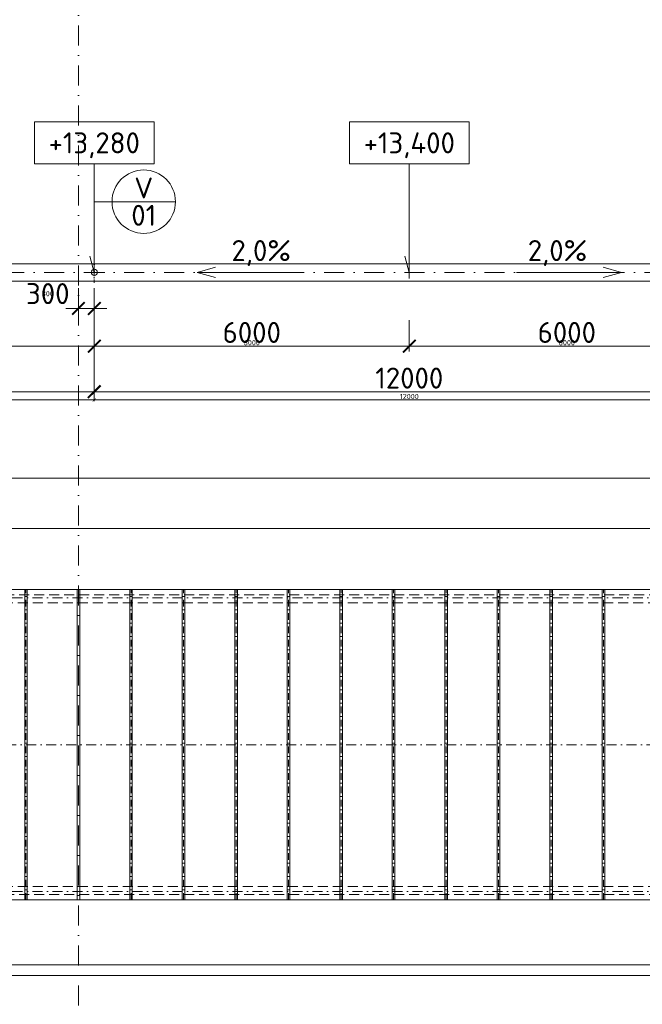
# Model space of a CAD drawing. Header units: millimetres. Extents: x -1695604 to 5289369, y -1488057 to 2187451.
# Tile 162 of 256: x 89430 to 101287, y 181353 to 200115. Entities that reach past the tile are written whole.
import ezdxf
from ezdxf.enums import TextEntityAlignment as Align

# ---------------------------------------------------------------- set-up
doc = ezdxf.new("R2010")
doc.units = ezdxf.units.MM
for name, pattern in [('CENTERX2', [101.6, 63.5, -12.7, 12.7, -12.7]), ('DASHDOT', [25.4, 12.7, -6.35, 0, -6.35]), ('ČÁRKOVANÁ', [19.05, 12.7, -6.35])]:
    doc.linetypes.add(name, pattern=pattern)
doc.layers.get('Defpoints').update_dxf_attribs({"color": 8})
for name, color, linetype, lineweight in [('A99_N_kce-pohl', 1, 'Continuous', 9), ('A99_N_koty-200', 5, 'Continuous', 5), ('A99_N_koty-200 @ 200', 5, 'Continuous', 5), ('A99_N_koty-200 @ 50 (2)', 5, 'Continuous', 5), ('A99_N_koty-vysk', 160, 'Continuous', 5), ('A99_N_znaceni 200', 5, 'Continuous', 5), ('A99_S_osy', 1, 'CENTERX2', 5)]:
    doc.layers.add(name, color=color, linetype=linetype, lineweight=lineweight)
doc.styles.add('A99_kota', font='isocpeur.ttf', dxfattribs={"height": 2})
doc.styles.add('A99_popis', font='isocpeur.ttf')
doc.styles.add('ad_popis 100', font='isocpeur.ttf', dxfattribs={"height": 200})
doc.dimstyles.new('A99_kota_200 new', dxfattribs={"dimscale": 200, "dimtxt": 2, "dimasz": 1.2, "dimexe": 0.5, "dimexo": 1.5, "dimgap": 0.3, "dimtad": 1, "dimdec": 0, "dimzin": 3, "dimdsep": 46, "dimtxsty": 'A99_kota', "dimblk": 'ARCHTICK', "dimcen": 2.5, "dimazin": 2, "dimtfac": 0.75, "dimtdec": 0, "dimtmove": 2, "dimatfit": 0, "dimfxl": 0, "dimtolj": 1, "dimtzin": 0, "dimlwd": 5, "dimlwe": 5, "dimarcsym": 0})

# ---------------------------------------------------------------- blocks, each defined once
blk = doc.blocks.new('_ArchTick')
at = {"color": 0, "linetype": 'ByBlock', "const_width": 0.15}
blk.add_lwpolyline([(-0.5, -0.5), (0.5, 0.5)], dxfattribs=at)
blk = doc.blocks.new('*D4322')
at = {"layer": 'A99_N_koty-200', "color": 0, "linetype": 'Continuous', "lineweight": 5, "transparency": 16777216}
for p, q in [((11930, 190580), (11930, 191480)), ((11930, 191380), (144620, 191380)), ((144620, 190580), (144620, 191480))]:
    blk.add_line(p, q, dxfattribs=at)
at = {"layer": 'Defpoints', "color": 0, "linetype": 'Continuous', "lineweight": 18, "transparency": 16777216}
for p in [(144620, 191380), (11930, 189255), (144620, 189255)]:
    blk.add_point(p, dxfattribs=at)
at = {"layer": 'A99_N_koty-200', "color": 0, "linetype": 'Continuous', "lineweight": 5, "transparency": 16777216, "xscale": 240, "yscale": 240, "zscale": 240, "rotation": 180}
blk.add_blockref('_ArchTick', (11930, 191380), dxfattribs=at)
at = {"layer": 'A99_N_koty-200', "color": 0, "linetype": 'Continuous', "lineweight": 5, "transparency": 16777216, "xscale": 240, "yscale": 240, "zscale": 240}
blk.add_blockref('_ArchTick', (144620, 191380), dxfattribs=at)
at = {"layer": 'A99_N_koty-200', "color": 0, "linetype": 'Continuous', "transparency": 16777216, "insert": (77075, 191680), "char_height": 400, "attachment_point": 5, "style": 'A99_kota'}
blk.add_mtext('\\A1;132690', dxfattribs=at)
blk = doc.blocks.new('*D4323')
at = {"layer": 'A99_N_koty-200', "color": 0, "linetype": 'Continuous', "lineweight": 5, "transparency": 16777216}
for p, q in [((11930, 191180), (11930, 191405)), ((11930, 191380), (144620, 191380)), ((144620, 191180), (144620, 191405))]:
    blk.add_line(p, q, dxfattribs=at)
at = {"layer": 'Defpoints', "color": 0, "linetype": 'Continuous', "lineweight": 18, "transparency": 16777216}
for p in [(144620, 191380), (11930, 189255), (144620, 189255)]:
    blk.add_point(p, dxfattribs=at)
at = {"layer": 'A99_N_koty-200', "color": 0, "linetype": 'Continuous', "lineweight": 5, "transparency": 16777216, "xscale": 60, "yscale": 60, "zscale": 60, "rotation": 180}
blk.add_blockref('_ArchTick', (11930, 191380), dxfattribs=at)
at = {"layer": 'A99_N_koty-200', "color": 0, "linetype": 'Continuous', "lineweight": 5, "transparency": 16777216, "xscale": 60, "yscale": 60, "zscale": 60}
blk.add_blockref('_ArchTick', (144620, 191380), dxfattribs=at)
at = {"layer": 'A99_N_koty-200', "color": 0, "linetype": 'Continuous', "transparency": 16777216, "insert": (78275, 191445), "char_height": 100, "attachment_point": 5, "style": 'A99_kota'}
blk.add_mtext('\\A1;132690', dxfattribs=at)
blk = doc.blocks.new('*D4493')
at = {"layer": 'A99_N_koty-200', "color": 0, "linetype": 'Continuous', "lineweight": 5, "transparency": 16777216}
for p, q in [((5860, 182105), (5860, 182205)), ((150690, 182105), (150690, 182205)), ((5860, 182105), (150690, 182105))]:
    blk.add_line(p, q, dxfattribs=at)
at = {"layer": 'Defpoints', "color": 0, "linetype": 'Continuous', "lineweight": 18, "transparency": 16777216}
for p in [(150690, 182105), (150690, 182095), (5860, 181900)]:
    blk.add_point(p, dxfattribs=at)
at = {"layer": 'A99_N_koty-200', "color": 0, "linetype": 'Continuous', "lineweight": 5, "transparency": 16777216, "xscale": 240, "yscale": 240, "zscale": 240, "rotation": 180}
blk.add_blockref('_ArchTick', (5860, 182105), dxfattribs=at)
at = {"layer": 'A99_N_koty-200', "color": 0, "linetype": 'Continuous', "lineweight": 5, "transparency": 16777216, "xscale": 240, "yscale": 240, "zscale": 240}
blk.add_blockref('_ArchTick', (150690, 182105), dxfattribs=at)
at = {"layer": 'A99_N_koty-200', "color": 0, "linetype": 'Continuous', "transparency": 16777216, "insert": (76950, 182405), "char_height": 400, "attachment_point": 5, "style": 'A99_kota'}
blk.add_mtext('\\A1;144830', dxfattribs=at)
blk = doc.blocks.new('*D4494')
at = {"layer": 'A99_N_koty-200', "color": 0, "linetype": 'Continuous', "lineweight": 5, "transparency": 16777216}
for p, q in [((150690, 182020), (150690, 181875)), ((5860, 181900), (5860, 181925)), ((5860, 181900), (150690, 181900))]:
    blk.add_line(p, q, dxfattribs=at)
at = {"layer": 'Defpoints', "color": 0, "linetype": 'Continuous', "lineweight": 18, "transparency": 16777216}
for p in [(150690, 182095), (5860, 181900), (150690, 181900)]:
    blk.add_point(p, dxfattribs=at)
at = {"layer": 'A99_N_koty-200', "color": 0, "linetype": 'Continuous', "lineweight": 5, "transparency": 16777216, "xscale": 60, "yscale": 60, "zscale": 60, "rotation": 180}
blk.add_blockref('_ArchTick', (5860, 181900), dxfattribs=at)
at = {"layer": 'A99_N_koty-200', "color": 0, "linetype": 'Continuous', "lineweight": 5, "transparency": 16777216, "xscale": 60, "yscale": 60, "zscale": 60}
blk.add_blockref('_ArchTick', (150690, 181900), dxfattribs=at)
at = {"layer": 'A99_N_koty-200', "color": 0, "linetype": 'Continuous', "transparency": 16777216, "insert": (78275, 181965), "char_height": 100, "attachment_point": 5, "style": 'A99_kota'}
blk.add_mtext('\\A1;144830', dxfattribs=at)
blk = doc.blocks.new('*D5151')
at = {"layer": 'A99_N_koty-200', "color": 0, "linetype": 'Continuous', "lineweight": 5, "transparency": 16777216}
for p, q in [((90550, 195000), (90550, 194512.5)), ((90850, 195000), (90850, 194512.5)), ((90550, 194612.5), (90310, 194612.5)), ((90550, 194612.5), (90850, 194612.5)), ((90850, 194612.5), (91090, 194612.5))]:
    blk.add_line(p, q, dxfattribs=at)
at = {"layer": 'Defpoints', "color": 0, "linetype": 'Continuous', "lineweight": 18, "transparency": 16777216}
for p in [(90550, 195300), (90850, 195300), (90850, 194612.5)]:
    blk.add_point(p, dxfattribs=at)
at = {"layer": 'A99_N_koty-200', "color": 0, "linetype": 'Continuous', "lineweight": 5, "transparency": 16777216, "xscale": 240, "yscale": 240, "zscale": 240}
blk.add_blockref('_ArchTick', (90550, 194612.5), dxfattribs=at)
at = {"layer": 'A99_N_koty-200', "color": 0, "linetype": 'Continuous', "lineweight": 5, "transparency": 16777216, "xscale": 240, "yscale": 240, "zscale": 240, "rotation": 180}
blk.add_blockref('_ArchTick', (90850, 194612.5), dxfattribs=at)
at = {"layer": 'A99_N_koty-200', "color": 0, "linetype": 'Continuous', "transparency": 16777216, "insert": (89965, 194895), "char_height": 400, "attachment_point": 5, "style": 'A99_kota'}
blk.add_mtext('\\A1;300', dxfattribs=at)
blk = doc.blocks.new('*D5152')
at = {"layer": 'A99_N_koty-200', "color": 0, "linetype": 'Continuous', "lineweight": 5, "transparency": 16777216}
for p, q in [((90550, 194812.5), (90550, 194587.5)), ((90850, 194812.5), (90850, 194587.5)), ((90550, 194612.5), (90490, 194612.5)), ((90550, 194612.5), (90850, 194612.5)), ((90850, 194612.5), (90910, 194612.5))]:
    blk.add_line(p, q, dxfattribs=at)
at = {"layer": 'Defpoints', "color": 0, "linetype": 'Continuous', "lineweight": 18, "transparency": 16777216}
for p in [(90550, 195300), (90850, 195300), (90850, 194612.5)]:
    blk.add_point(p, dxfattribs=at)
at = {"layer": 'A99_N_koty-200', "color": 0, "linetype": 'Continuous', "lineweight": 5, "transparency": 16777216, "xscale": 60, "yscale": 60, "zscale": 60}
blk.add_blockref('_ArchTick', (90550, 194612.5), dxfattribs=at)
at = {"layer": 'A99_N_koty-200', "color": 0, "linetype": 'Continuous', "lineweight": 5, "transparency": 16777216, "xscale": 60, "yscale": 60, "zscale": 60, "rotation": 180}
blk.add_blockref('_ArchTick', (90850, 194612.5), dxfattribs=at)
at = {"layer": 'A99_N_koty-200', "color": 0, "linetype": 'Continuous', "transparency": 16777216, "insert": (89965, 194895), "char_height": 100, "attachment_point": 5, "style": 'A99_kota'}
blk.add_mtext('\\A1;300', dxfattribs=at)
blk = doc.blocks.new('*D5157')
at = {"layer": 'A99_N_koty-200', "color": 0, "linetype": 'Continuous', "lineweight": 5, "transparency": 16777216}
for p, q in [((78850, 193825), (78850, 192925)), ((90850, 193825), (90850, 192925)), ((78850, 193025), (90850, 193025))]:
    blk.add_line(p, q, dxfattribs=at)
at = {"layer": 'Defpoints', "color": 0, "linetype": 'Continuous', "lineweight": 18, "transparency": 16777216}
for p in [(78850, 195300), (90850, 195300), (90850, 193025)]:
    blk.add_point(p, dxfattribs=at)
at = {"layer": 'A99_N_koty-200', "color": 0, "linetype": 'Continuous', "lineweight": 5, "transparency": 16777216, "xscale": 240, "yscale": 240, "zscale": 240, "rotation": 180}
blk.add_blockref('_ArchTick', (78850, 193025), dxfattribs=at)
at = {"layer": 'A99_N_koty-200', "color": 0, "linetype": 'Continuous', "lineweight": 5, "transparency": 16777216, "xscale": 240, "yscale": 240, "zscale": 240}
blk.add_blockref('_ArchTick', (90850, 193025), dxfattribs=at)
at = {"layer": 'A99_N_koty-200', "color": 0, "linetype": 'Continuous', "transparency": 16777216, "insert": (84850, 193285), "char_height": 400, "attachment_point": 5, "style": 'A99_kota'}
blk.add_mtext('\\A1;12000', dxfattribs=at)
blk = doc.blocks.new('*D5158')
at = {"layer": 'A99_N_koty-200', "color": 0, "linetype": 'Continuous', "lineweight": 5, "transparency": 16777216}
for p, q in [((78850, 193070), (78850, 192845)), ((90850, 193070), (90850, 192845)), ((78850, 192870), (90850, 192870))]:
    blk.add_line(p, q, dxfattribs=at)
at = {"layer": 'Defpoints', "color": 0, "linetype": 'Continuous', "lineweight": 18, "transparency": 16777216}
for p in [(78850, 195300), (90850, 195300), (90850, 192870)]:
    blk.add_point(p, dxfattribs=at)
at = {"layer": 'A99_N_koty-200', "color": 0, "linetype": 'Continuous', "lineweight": 5, "transparency": 16777216, "xscale": 60, "yscale": 60, "zscale": 60, "rotation": 180}
blk.add_blockref('_ArchTick', (78850, 192870), dxfattribs=at)
at = {"layer": 'A99_N_koty-200', "color": 0, "linetype": 'Continuous', "lineweight": 5, "transparency": 16777216, "xscale": 60, "yscale": 60, "zscale": 60}
blk.add_blockref('_ArchTick', (90850, 192870), dxfattribs=at)
at = {"layer": 'A99_N_koty-200', "color": 0, "linetype": 'Continuous', "transparency": 16777216, "insert": (84850, 192935), "char_height": 100, "attachment_point": 5, "style": 'A99_kota'}
blk.add_mtext('\\A1;12000', dxfattribs=at)
blk = doc.blocks.new('*D5208')
at = {"layer": 'A99_N_koty-200', "color": 0, "linetype": 'Continuous', "lineweight": 5, "transparency": 16777216}
for p, q in [((90850, 193825), (90850, 192925)), ((102850, 193825), (102850, 192925)), ((90850, 193025), (102850, 193025))]:
    blk.add_line(p, q, dxfattribs=at)
at = {"layer": 'Defpoints', "color": 0, "linetype": 'Continuous', "lineweight": 18, "transparency": 16777216}
for p in [(90850, 195300), (102850, 195300), (102850, 193025)]:
    blk.add_point(p, dxfattribs=at)
at = {"layer": 'A99_N_koty-200', "color": 0, "linetype": 'Continuous', "lineweight": 5, "transparency": 16777216, "xscale": 240, "yscale": 240, "zscale": 240, "rotation": 180}
blk.add_blockref('_ArchTick', (90850, 193025), dxfattribs=at)
at = {"layer": 'A99_N_koty-200', "color": 0, "linetype": 'Continuous', "lineweight": 5, "transparency": 16777216, "xscale": 240, "yscale": 240, "zscale": 240}
blk.add_blockref('_ArchTick', (102850, 193025), dxfattribs=at)
at = {"layer": 'A99_N_koty-200', "color": 0, "linetype": 'Continuous', "transparency": 16777216, "insert": (96850, 193285), "char_height": 400, "attachment_point": 5, "style": 'A99_kota'}
blk.add_mtext('\\A1;12000', dxfattribs=at)
blk = doc.blocks.new('*D5209')
at = {"layer": 'A99_N_koty-200', "color": 0, "linetype": 'Continuous', "lineweight": 5, "transparency": 16777216}
for p, q in [((90850, 193070), (90850, 192845)), ((102850, 193070), (102850, 192845)), ((90850, 192870), (102850, 192870))]:
    blk.add_line(p, q, dxfattribs=at)
at = {"layer": 'Defpoints', "color": 0, "linetype": 'Continuous', "lineweight": 18, "transparency": 16777216}
for p in [(90850, 195300), (102850, 195300), (102850, 192870)]:
    blk.add_point(p, dxfattribs=at)
at = {"layer": 'A99_N_koty-200', "color": 0, "linetype": 'Continuous', "lineweight": 5, "transparency": 16777216, "xscale": 60, "yscale": 60, "zscale": 60, "rotation": 180}
blk.add_blockref('_ArchTick', (90850, 192870), dxfattribs=at)
at = {"layer": 'A99_N_koty-200', "color": 0, "linetype": 'Continuous', "lineweight": 5, "transparency": 16777216, "xscale": 60, "yscale": 60, "zscale": 60}
blk.add_blockref('_ArchTick', (102850, 192870), dxfattribs=at)
at = {"layer": 'A99_N_koty-200', "color": 0, "linetype": 'Continuous', "transparency": 16777216, "insert": (96850, 192935), "char_height": 100, "attachment_point": 5, "style": 'A99_kota'}
blk.add_mtext('\\A1;12000', dxfattribs=at)
blk = doc.blocks.new('*D5211')
at = {"layer": 'A99_N_koty-200', "color": 0, "linetype": 'Continuous', "lineweight": 5, "transparency": 16777216}
for p, q in [((90850, 194390), (90850, 193795)), ((96850, 194390), (96850, 193795)), ((90850, 193895), (96850, 193895))]:
    blk.add_line(p, q, dxfattribs=at)
at = {"layer": 'Defpoints', "color": 0, "linetype": 'Continuous', "lineweight": 18, "transparency": 16777216}
for p in [(90850, 194690), (96850, 194690), (96850, 193895)]:
    blk.add_point(p, dxfattribs=at)
at = {"layer": 'A99_N_koty-200', "color": 0, "linetype": 'Continuous', "lineweight": 5, "transparency": 16777216, "xscale": 240, "yscale": 240, "zscale": 240, "rotation": 180}
blk.add_blockref('_ArchTick', (90850, 193895), dxfattribs=at)
at = {"layer": 'A99_N_koty-200', "color": 0, "linetype": 'Continuous', "lineweight": 5, "transparency": 16777216, "xscale": 240, "yscale": 240, "zscale": 240}
blk.add_blockref('_ArchTick', (96850, 193895), dxfattribs=at)
at = {"layer": 'A99_N_koty-200', "color": 0, "linetype": 'Continuous', "transparency": 16777216, "insert": (93850, 194155), "char_height": 400, "attachment_point": 5, "style": 'A99_kota'}
blk.add_mtext('\\A1;6000', dxfattribs=at)
blk = doc.blocks.new('*D5212')
at = {"layer": 'A99_N_koty-200', "color": 0, "linetype": 'Continuous', "lineweight": 5, "transparency": 16777216}
for p, q in [((90850, 194095), (90850, 193870)), ((96850, 194095), (96850, 193870)), ((90850, 193895), (96850, 193895))]:
    blk.add_line(p, q, dxfattribs=at)
at = {"layer": 'Defpoints', "color": 0, "linetype": 'Continuous', "lineweight": 18, "transparency": 16777216}
for p in [(90850, 194690), (96850, 194690), (96850, 193895)]:
    blk.add_point(p, dxfattribs=at)
at = {"layer": 'A99_N_koty-200', "color": 0, "linetype": 'Continuous', "lineweight": 5, "transparency": 16777216, "xscale": 60, "yscale": 60, "zscale": 60, "rotation": 180}
blk.add_blockref('_ArchTick', (90850, 193895), dxfattribs=at)
at = {"layer": 'A99_N_koty-200', "color": 0, "linetype": 'Continuous', "lineweight": 5, "transparency": 16777216, "xscale": 60, "yscale": 60, "zscale": 60}
blk.add_blockref('_ArchTick', (96850, 193895), dxfattribs=at)
at = {"layer": 'A99_N_koty-200', "color": 0, "linetype": 'Continuous', "transparency": 16777216, "insert": (93850, 193960), "char_height": 100, "attachment_point": 5, "style": 'A99_kota'}
blk.add_mtext('\\A1;6000', dxfattribs=at)
blk = doc.blocks.new('*D5214')
at = {"layer": 'A99_N_koty-200', "color": 0, "linetype": 'Continuous', "lineweight": 5, "transparency": 16777216}
for p, q in [((96850, 194390), (96850, 193795)), ((102850, 194390), (102850, 193795)), ((102850, 193895), (96850, 193895))]:
    blk.add_line(p, q, dxfattribs=at)
at = {"layer": 'Defpoints', "color": 0, "linetype": 'Continuous', "lineweight": 18, "transparency": 16777216}
for p in [(96850, 194690), (102850, 194690), (96850, 193895)]:
    blk.add_point(p, dxfattribs=at)
at = {"layer": 'A99_N_koty-200', "color": 0, "linetype": 'Continuous', "lineweight": 5, "transparency": 16777216, "xscale": 240, "yscale": 240, "zscale": 240, "rotation": 180}
blk.add_blockref('_ArchTick', (96850, 193895), dxfattribs=at)
at = {"layer": 'A99_N_koty-200', "color": 0, "linetype": 'Continuous', "lineweight": 5, "transparency": 16777216, "xscale": 240, "yscale": 240, "zscale": 240}
blk.add_blockref('_ArchTick', (102850, 193895), dxfattribs=at)
at = {"layer": 'A99_N_koty-200', "color": 0, "linetype": 'Continuous', "transparency": 16777216, "insert": (99850, 194155), "char_height": 400, "attachment_point": 5, "style": 'A99_kota'}
blk.add_mtext('\\A1;6000', dxfattribs=at)
blk = doc.blocks.new('*D5215')
at = {"layer": 'A99_N_koty-200', "color": 0, "linetype": 'Continuous', "lineweight": 5, "transparency": 16777216}
for p, q in [((96850, 194095), (96850, 193870)), ((102850, 194095), (102850, 193870)), ((102850, 193895), (96850, 193895))]:
    blk.add_line(p, q, dxfattribs=at)
at = {"layer": 'Defpoints', "color": 0, "linetype": 'Continuous', "lineweight": 18, "transparency": 16777216}
for p in [(96850, 194690), (102850, 194690), (96850, 193895)]:
    blk.add_point(p, dxfattribs=at)
at = {"layer": 'A99_N_koty-200', "color": 0, "linetype": 'Continuous', "lineweight": 5, "transparency": 16777216, "xscale": 60, "yscale": 60, "zscale": 60, "rotation": 180}
blk.add_blockref('_ArchTick', (96850, 193895), dxfattribs=at)
at = {"layer": 'A99_N_koty-200', "color": 0, "linetype": 'Continuous', "lineweight": 5, "transparency": 16777216, "xscale": 60, "yscale": 60, "zscale": 60}
blk.add_blockref('_ArchTick', (102850, 193895), dxfattribs=at)
at = {"layer": 'A99_N_koty-200', "color": 0, "linetype": 'Continuous', "transparency": 16777216, "insert": (99850, 193960), "char_height": 100, "attachment_point": 5, "style": 'A99_kota'}
blk.add_mtext('\\A1;6000', dxfattribs=at)
blk = doc.blocks.new('*U66')
at = {"color": 0, "linetype": 'ByBlock'}
for p, q in [((5.7, -4), (5.7, -14.35)), ((5.7, -14.35), (5.286, -12.805))]:
    blk.add_line(p, q, dxfattribs=at)
blk.add_lwpolyline([(0, -4), (11.4, -4), (11.4, 0), (0, 0)], close=True, dxfattribs=at)
at = {"color": 0, "linetype": 'ByBlock', "style": 'A99_kota'}
for tag, p in [('VYSKA', (5.7, -2.241)), ('VYSKA_POPIS1', (5.7, -6.041)), ('VYSKA_POPIS2', (5.9, -9.541)), ('VYSKA_POPIS3', (5.9, -13.041))]:
    blk.add_attdef(tag, text='', height=2, dxfattribs=at).set_placement(p, align=Align.MIDDLE)
blk = doc.blocks.new('*D5421')
at = {"layer": 'A99_N_koty-200', "color": 0, "linetype": 'Continuous', "lineweight": 5, "transparency": 16777216}
for p, q in [((84850, 194695), (84850, 193795)), ((90850, 194695), (90850, 193795)), ((90850, 193895), (84850, 193895))]:
    blk.add_line(p, q, dxfattribs=at)
at = {"layer": 'Defpoints', "color": 0, "linetype": 'Continuous', "lineweight": 18, "transparency": 16777216}
for p in [(84850, 195180), (90850, 195300), (84850, 193895)]:
    blk.add_point(p, dxfattribs=at)
at = {"layer": 'A99_N_koty-200', "color": 0, "linetype": 'Continuous', "lineweight": 5, "transparency": 16777216, "xscale": 240, "yscale": 240, "zscale": 240, "rotation": 180}
blk.add_blockref('_ArchTick', (84850, 193895), dxfattribs=at)
at = {"layer": 'A99_N_koty-200', "color": 0, "linetype": 'Continuous', "lineweight": 5, "transparency": 16777216, "xscale": 240, "yscale": 240, "zscale": 240}
blk.add_blockref('_ArchTick', (90850, 193895), dxfattribs=at)
at = {"layer": 'A99_N_koty-200', "color": 0, "linetype": 'Continuous', "transparency": 16777216, "insert": (87850, 194155), "char_height": 400, "attachment_point": 5, "style": 'A99_kota'}
blk.add_mtext('\\A1;6000', dxfattribs=at)
blk = doc.blocks.new('*D5422')
at = {"layer": 'A99_N_koty-200', "color": 0, "linetype": 'Continuous', "lineweight": 5, "transparency": 16777216}
for p, q in [((84850, 194095), (84850, 193870)), ((90850, 194095), (90850, 193870)), ((90850, 193895), (84850, 193895))]:
    blk.add_line(p, q, dxfattribs=at)
at = {"layer": 'Defpoints', "color": 0, "linetype": 'Continuous', "lineweight": 18, "transparency": 16777216}
for p in [(84850, 195180), (90850, 195300), (84850, 193895)]:
    blk.add_point(p, dxfattribs=at)
at = {"layer": 'A99_N_koty-200', "color": 0, "linetype": 'Continuous', "lineweight": 5, "transparency": 16777216, "xscale": 60, "yscale": 60, "zscale": 60, "rotation": 180}
blk.add_blockref('_ArchTick', (84850, 193895), dxfattribs=at)
at = {"layer": 'A99_N_koty-200', "color": 0, "linetype": 'Continuous', "lineweight": 5, "transparency": 16777216, "xscale": 60, "yscale": 60, "zscale": 60}
blk.add_blockref('_ArchTick', (90850, 193895), dxfattribs=at)
at = {"layer": 'A99_N_koty-200', "color": 0, "linetype": 'Continuous', "transparency": 16777216, "insert": (87850, 193960), "char_height": 100, "attachment_point": 5, "style": 'A99_kota'}
blk.add_mtext('\\A1;6000', dxfattribs=at)
blk = doc.blocks.new('*D5727')
at = {"layer": 'A99_N_koty-200', "color": 0, "linetype": 'Continuous', "lineweight": 5, "transparency": 16777216}
for p, q in [((78550, 189620.5), (78550, 190520.5)), ((144590, 189620.5), (144590, 190520.5)), ((144590, 190420.5), (78550, 190420.5))]:
    blk.add_line(p, q, dxfattribs=at)
at = {"layer": 'Defpoints', "color": 0, "linetype": 'Continuous', "lineweight": 18, "transparency": 16777216}
for p in [(78550, 190420.5), (78550, 189245.5), (144590, 189245.5)]:
    blk.add_point(p, dxfattribs=at)
at = {"layer": 'A99_N_koty-200', "color": 0, "linetype": 'Continuous', "lineweight": 5, "transparency": 16777216, "xscale": 240, "yscale": 240, "zscale": 240, "rotation": 180}
blk.add_blockref('_ArchTick', (78550, 190420.5), dxfattribs=at)
at = {"layer": 'A99_N_koty-200', "color": 0, "linetype": 'Continuous', "lineweight": 5, "transparency": 16777216, "xscale": 240, "yscale": 240, "zscale": 240}
blk.add_blockref('_ArchTick', (144590, 190420.5), dxfattribs=at)
at = {"layer": 'A99_N_koty-200', "color": 0, "linetype": 'Continuous', "transparency": 16777216, "insert": (111570, 190680.5), "char_height": 400, "attachment_point": 5, "style": 'A99_kota'}
blk.add_mtext('\\A1;66040', dxfattribs=at)
blk = doc.blocks.new('*D5728')
at = {"layer": 'A99_N_koty-200', "color": 0, "linetype": 'Continuous', "lineweight": 5, "transparency": 16777216}
for p, q in [((78550, 190220.5), (78550, 190445.5)), ((144590, 190220.5), (144590, 190445.5)), ((144590, 190420.5), (78550, 190420.5))]:
    blk.add_line(p, q, dxfattribs=at)
at = {"layer": 'Defpoints', "color": 0, "linetype": 'Continuous', "lineweight": 18, "transparency": 16777216}
for p in [(78550, 190420.5), (78550, 189245.5), (144590, 189245.5)]:
    blk.add_point(p, dxfattribs=at)
at = {"layer": 'A99_N_koty-200', "color": 0, "linetype": 'Continuous', "lineweight": 5, "transparency": 16777216, "xscale": 60, "yscale": 60, "zscale": 60, "rotation": 180}
blk.add_blockref('_ArchTick', (78550, 190420.5), dxfattribs=at)
at = {"layer": 'A99_N_koty-200', "color": 0, "linetype": 'Continuous', "lineweight": 5, "transparency": 16777216, "xscale": 60, "yscale": 60, "zscale": 60}
blk.add_blockref('_ArchTick', (144590, 190420.5), dxfattribs=at)
at = {"layer": 'A99_N_koty-200', "color": 0, "linetype": 'Continuous', "transparency": 16777216, "insert": (111570, 190485.5), "char_height": 100, "attachment_point": 5, "style": 'A99_kota'}
blk.add_mtext('\\A1;66040', dxfattribs=at)
blk = doc.blocks.new('*U20')
at = {"color": 0, "linetype": 'ByBlock'}
blk.add_line((-3.02, 0), (3.02, 0), dxfattribs=at)
blk.add_circle((0, 0), 3.02, dxfattribs=at)
at = {"color": 0, "linetype": 'ByBlock', "style": 'A99_popis'}
for tag, p in [('KATEGORIE', (0, 1.31)), ('PRVEK', (0, -1.298))]:
    blk.add_attdef(tag, text='', height=2, dxfattribs=at).set_placement(p, align=Align.MIDDLE_CENTER)
blk = doc.blocks.new('*U5894')
at = {"layer": 'A99_N_koty-200 @ 200', "linetype": 'Continuous'}
dim = blk.add_linear_dim(base=(144620, 191380), p1=(11930, 189255), p2=(144620, 189255), dimstyle='A99_kota_200 new', override={"dimscale": 200, "dimtix": 1, "dimtofl": 1, "dimtmove": 2, "dimatfit": 0}, dxfattribs=at)
dim.commit()
dim.dimension.update_dxf_attribs({"geometry": '*D4322', "text_midpoint": (77075, 191680), "dimtype": 128})
at = {"layer": 'A99_N_koty-200 @ 50 (2)', "linetype": 'Continuous'}
dim = blk.add_linear_dim(base=(144620, 191380), p1=(11930, 189255), p2=(144620, 189255), dimstyle='A99_kota_200 new', override={"dimscale": 50, "dimtix": 1, "dimtofl": 1, "dimtmove": 2, "dimatfit": 0}, dxfattribs=at)
dim.commit()
dim.dimension.update_dxf_attribs({"geometry": '*D4323', "text_midpoint": (78275, 191445)})
blk = doc.blocks.new('*U5953')
at = {"layer": 'A99_N_koty-200 @ 200', "linetype": 'Continuous'}
dim = blk.add_linear_dim(base=(150690, 182105), p1=(5860, 181900), p2=(150690, 182095), dimstyle='A99_kota_200 new', override={"dimscale": 200, "dimtix": 1, "dimtofl": 1, "dimtmove": 2, "dimatfit": 0}, dxfattribs=at)
dim.commit()
dim.dimension.update_dxf_attribs({"geometry": '*D4493', "text_midpoint": (76950, 182405), "dimtype": 128})
at = {"layer": 'A99_N_koty-200 @ 50 (2)', "linetype": 'Continuous'}
dim = blk.add_linear_dim(base=(150690, 181900), p1=(5860, 181900), p2=(150690, 182095), dimstyle='A99_kota_200 new', override={"dimscale": 50, "dimtix": 1, "dimtofl": 1, "dimtmove": 2, "dimatfit": 0}, dxfattribs=at)
dim.commit()
dim.dimension.update_dxf_attribs({"geometry": '*D4494', "text_midpoint": (78275, 181965)})
blk = doc.blocks.new('*U6138')
at = {"layer": 'A99_N_koty-200 @ 200', "linetype": 'Continuous'}
dim = blk.add_linear_dim(base=(90850, 194612.5), p1=(90550, 195300), p2=(90850, 195300), dimstyle='A99_kota_200 new', override={"dimscale": 200, "dimtix": 1, "dimtofl": 1, "dimtmove": 2, "dimatfit": 0}, dxfattribs=at)
dim.commit()
dim.dimension.update_dxf_attribs({"geometry": '*D5151', "text_midpoint": (89965, 194895), "dimtype": 128})
at = {"layer": 'A99_N_koty-200 @ 50 (2)', "linetype": 'Continuous'}
dim = blk.add_linear_dim(base=(90850, 194612.5), p1=(90550, 195300), p2=(90850, 195300), dimstyle='A99_kota_200 new', override={"dimscale": 50, "dimtix": 1, "dimtofl": 1, "dimtmove": 2, "dimatfit": 0}, dxfattribs=at)
dim.commit()
dim.dimension.update_dxf_attribs({"geometry": '*D5152', "text_midpoint": (89965, 194895), "dimtype": 128})
blk = doc.blocks.new('*U6140')
at = {"layer": 'A99_N_koty-200 @ 200', "linetype": 'Continuous'}
dim = blk.add_linear_dim(base=(90850, 193025), p1=(78850, 195300), p2=(90850, 195300), dimstyle='A99_kota_200 new', override={"dimscale": 200, "dimtix": 1, "dimtofl": 1, "dimtmove": 2, "dimatfit": 0}, dxfattribs=at)
dim.commit()
dim.dimension.update_dxf_attribs({"geometry": '*D5157', "text_midpoint": (84850, 193285)})
at = {"layer": 'A99_N_koty-200 @ 50 (2)', "linetype": 'Continuous'}
dim = blk.add_linear_dim(base=(90850, 192870), p1=(78850, 195300), p2=(90850, 195300), dimstyle='A99_kota_200 new', override={"dimscale": 50, "dimtix": 1, "dimtofl": 1, "dimtmove": 2, "dimatfit": 0}, dxfattribs=at)
dim.commit()
dim.dimension.update_dxf_attribs({"geometry": '*D5158', "text_midpoint": (84850, 192935)})
blk = doc.blocks.new('*U6157')
at = {"layer": 'A99_N_koty-200 @ 200', "linetype": 'Continuous'}
dim = blk.add_linear_dim(base=(102850, 193025), p1=(90850, 195300), p2=(102850, 195300), dimstyle='A99_kota_200 new', override={"dimscale": 200, "dimtix": 1, "dimtofl": 1, "dimtmove": 2, "dimatfit": 0}, dxfattribs=at)
dim.commit()
dim.dimension.update_dxf_attribs({"geometry": '*D5208', "text_midpoint": (96850, 193285)})
at = {"layer": 'A99_N_koty-200 @ 50 (2)', "linetype": 'Continuous'}
dim = blk.add_linear_dim(base=(102850, 192870), p1=(90850, 195300), p2=(102850, 195300), dimstyle='A99_kota_200 new', override={"dimscale": 50, "dimtix": 1, "dimtofl": 1, "dimtmove": 2, "dimatfit": 0}, dxfattribs=at)
dim.commit()
dim.dimension.update_dxf_attribs({"geometry": '*D5209', "text_midpoint": (96850, 192935)})
blk = doc.blocks.new('*U6158')
at = {"layer": 'A99_N_koty-200 @ 200', "linetype": 'Continuous'}
dim = blk.add_linear_dim(base=(96850, 193895), p1=(90850, 194690), p2=(96850, 194690), dimstyle='A99_kota_200 new', override={"dimscale": 200, "dimtix": 1, "dimtofl": 1, "dimtmove": 2, "dimatfit": 0}, dxfattribs=at)
dim.commit()
dim.dimension.update_dxf_attribs({"geometry": '*D5211', "text_midpoint": (93850, 194155)})
at = {"layer": 'A99_N_koty-200 @ 50 (2)', "linetype": 'Continuous'}
dim = blk.add_linear_dim(base=(96850, 193895), p1=(90850, 194690), p2=(96850, 194690), dimstyle='A99_kota_200 new', override={"dimscale": 50, "dimtix": 1, "dimtofl": 1, "dimtmove": 2, "dimatfit": 0}, dxfattribs=at)
dim.commit()
dim.dimension.update_dxf_attribs({"geometry": '*D5212', "text_midpoint": (93850, 193960)})
blk = doc.blocks.new('*U6159')
at = {"layer": 'A99_N_koty-200 @ 200', "linetype": 'Continuous'}
dim = blk.add_linear_dim(base=(96850, 193895), p1=(102850, 194690), p2=(96850, 194690), angle=180, dimstyle='A99_kota_200 new', override={"dimscale": 200, "dimtix": 1, "dimtofl": 1, "dimtmove": 2, "dimatfit": 0}, dxfattribs=at)
dim.commit()
dim.dimension.update_dxf_attribs({"geometry": '*D5214', "text_midpoint": (99850, 194155)})
at = {"layer": 'A99_N_koty-200 @ 50 (2)', "linetype": 'Continuous'}
dim = blk.add_linear_dim(base=(96850, 193895), p1=(102850, 194690), p2=(96850, 194690), angle=180, dimstyle='A99_kota_200 new', override={"dimscale": 50, "dimtix": 1, "dimtofl": 1, "dimtmove": 2, "dimatfit": 0}, dxfattribs=at)
dim.commit()
dim.dimension.update_dxf_attribs({"geometry": '*D5215', "text_midpoint": (99850, 193960)})
blk = doc.blocks.new('*U6228')
at = {"layer": 'A99_N_koty-200 @ 200', "linetype": 'Continuous'}
dim = blk.add_linear_dim(base=(84850, 193895), p1=(90850, 195300), p2=(84850, 195180), angle=180, dimstyle='A99_kota_200 new', override={"dimscale": 200, "dimtix": 1, "dimtofl": 1, "dimtmove": 2, "dimatfit": 0}, dxfattribs=at)
dim.commit()
dim.dimension.update_dxf_attribs({"geometry": '*D5421', "text_midpoint": (87850, 194155)})
at = {"layer": 'A99_N_koty-200 @ 50 (2)', "linetype": 'Continuous'}
dim = blk.add_linear_dim(base=(84850, 193895), p1=(90850, 195300), p2=(84850, 195180), angle=180, dimstyle='A99_kota_200 new', override={"dimscale": 50, "dimtix": 1, "dimtofl": 1, "dimtmove": 2, "dimatfit": 0}, dxfattribs=at)
dim.commit()
dim.dimension.update_dxf_attribs({"geometry": '*D5422', "text_midpoint": (87850, 193960)})
blk = doc.blocks.new('*U6359')
at = {"layer": 'A99_N_koty-200 @ 200', "linetype": 'Continuous'}
dim = blk.add_linear_dim(base=(78550, 190420.5), p1=(144590, 189245.5), p2=(78550, 189245.5), angle=180, dimstyle='A99_kota_200 new', override={"dimscale": 200, "dimtix": 1, "dimtofl": 1, "dimtmove": 2, "dimatfit": 0}, dxfattribs=at)
dim.commit()
dim.dimension.update_dxf_attribs({"geometry": '*D5727', "text_midpoint": (111570, 190680.5)})
at = {"layer": 'A99_N_koty-200 @ 50 (2)', "linetype": 'Continuous'}
dim = blk.add_linear_dim(base=(78550, 190420.5), p1=(144590, 189245.5), p2=(78550, 189245.5), angle=180, dimstyle='A99_kota_200 new', override={"dimscale": 50, "dimtix": 1, "dimtofl": 1, "dimtmove": 2, "dimatfit": 0}, dxfattribs=at)
dim.commit()
dim.dimension.update_dxf_attribs({"geometry": '*D5728', "text_midpoint": (111570, 190485.5)})

msp = doc.modelspace()

# ---------------------------------------------------------------- linework, layer by layer
at = {"layer": 'A99_N_kce-pohl', "linetype": 'Continuous', "lineweight": 9}
for p, q in [((89525, 183345), (89525, 189255)), ((89575, 183345), (89575, 189255)), ((90525, 183345), (90525, 189255)), ((90575, 183345), (90575, 189255)), ((91525, 183345), (91525, 189255)), ((91575, 183345), (91575, 189255)), ((92525, 183345), (92525, 189255)), ((92575, 183345), (92575, 189255)), ((93525, 183345), (93525, 189255)), ((93575, 183345), (93575, 189255)), ((94525, 183345), (94525, 189255)), ((94575, 183345), (94575, 189255)), ((95525, 183345), (95525, 189255)), ((95575, 183345), (95575, 189255)), ((96525, 183345), (96525, 189255)), ((96575, 183345), (96575, 189255)), ((97525, 183345), (97525, 189255)), ((97575, 183345), (97575, 189255)), ((98525, 183345), (98525, 189255)), ((98575, 183345), (98575, 189255)), ((99525, 183345), (99525, 189255)), ((99575, 183345), (99575, 189255)), ((100525, 183345), (100525, 189255)), ((100575, 183345), (100575, 189255))]:
    msp.add_line(p, q, dxfattribs=at)
at = {"layer": 'A99_N_kce-pohl', "linetype": 'DASHDOT', "lineweight": 5, "ltscale": 5}
for points in [[(90850, 195100), (90850, 195500)], [(90650, 195300), (91050, 195300)]]:
    msp.add_lwpolyline(points, dxfattribs=at)
at = {"layer": 'A99_N_kce-pohl', "color": 1, "linetype": 'Continuous', "ltscale": 25}
msp.add_lwpolyline([(150690, 195135), (150690, 195465), (6000, 195465), (6000, 195135)], close=True, dxfattribs=at)
at = {"layer": 'A99_N_kce-pohl', "linetype": 'Continuous', "lineweight": 5}
msp.add_lwpolyline([(96850, 195180), (96850, 195420)], dxfattribs=at)
at = {"layer": 'A99_N_kce-pohl', "linetype": 'ČÁRKOVANÁ', "lineweight": 9, "ltscale": 15}
for points in [[(144760, 189155), (11790, 189155)], [(144450, 189005.3), (12100, 189005.3)], [(144450, 183594.7), (12100, 183594.7)], [(144760, 183445), (11790, 183445)]]:
    msp.add_lwpolyline(points, dxfattribs=at)
at = {"layer": 'A99_N_kce-pohl', "linetype": 'Continuous', "lineweight": 9}
msp.add_lwpolyline([(11930, 189255), (144620, 189255), (144620, 183345), (11930, 183345)], close=True, dxfattribs=at)
for points in [[(89525, 186675), (89525, 186495)], [(89575, 186675), (89575, 186495)], [(90525, 186675), (90525, 186495)], [(90575, 186675), (90575, 186495)], [(91525, 186675), (91525, 186495)], [(91575, 186675), (91575, 186495)], [(92525, 186675), (92525, 186495)], [(92575, 186675), (92575, 186495)], [(93525, 186675), (93525, 186495)], [(93575, 186675), (93575, 186495)], [(94525, 186675), (94525, 186495)], [(94575, 186675), (94575, 186495)], [(95525, 186675), (95525, 186495)], [(95575, 186675), (95575, 186495)], [(96525, 186675), (96525, 186495)], [(96575, 186675), (96575, 186495)], [(97525, 186675), (97525, 186495)], [(97575, 186675), (97575, 186495)], [(98525, 186675), (98525, 186495)], [(98575, 186675), (98575, 186495)], [(99525, 186675), (99525, 186495)], [(99575, 186675), (99575, 186495)], [(100525, 186675), (100525, 186495)], [(100575, 186675), (100575, 186495)]]:
    msp.add_lwpolyline(points, dxfattribs=at)
at = {"layer": 'A99_N_kce-pohl', "linetype": 'Continuous'}
msp.add_circle((90850, 195300), 60, dxfattribs=at)
at = {"layer": 'A99_N_koty-vysk'}
for points in [[(92810, 195300), (93160, 195400)], [(100890, 195300), (100540, 195400)], [(92810, 195300), (94810, 195300)], [(92810, 195300), (93160, 195200)], [(100890, 195300), (98890, 195300)], [(100890, 195300), (100540, 195200)]]:
    msp.add_lwpolyline(points, dxfattribs=at)
at = {"layer": 'A99_N_znaceni 200'}
msp.add_lwpolyline([(91188.5, 196646.5), (90850, 196646.5)], dxfattribs=at)
at = {"layer": 'A99_S_osy', "linetype": 'DASHDOT', "lineweight": 5, "ltscale": 10}
for p, q in [((89550, 183345), (89550, 189255)), ((91550, 183345), (91550, 189255)), ((92550, 183345), (92550, 189255)), ((93550, 183345), (93550, 189255)), ((94550, 183345), (94550, 189255)), ((95550, 183345), (95550, 189255)), ((96550, 183345), (96550, 189255)), ((97550, 183345), (97550, 189255)), ((98550, 183345), (98550, 189255)), ((99550, 183345), (99550, 189255)), ((100550, 183345), (100550, 189255))]:
    msp.add_line(p, q, dxfattribs=at)
at = {"layer": 'A99_S_osy', "linetype": 'DASHDOT', "lineweight": 5, "ltscale": 30}
for points in [[(90550, 250300), (90550, 146890)], [(176395, 195300), (4375, 195300)]]:
    msp.add_lwpolyline(points, dxfattribs=at)
at = {"layer": 'A99_S_osy', "linetype": 'DASHDOT', "lineweight": 5, "ltscale": 15}
for points in [[(144740, 189095), (11865, 189095)], [(144620, 186300), (11930, 186300)], [(144740, 183505), (11865, 183505)]]:
    msp.add_lwpolyline(points, dxfattribs=at)

# ---------------------------------------------------------------- block references
at = {"layer": 'A99_N_koty-200', "color": 3, "linetype": 'Continuous', "lineweight": 18}
for name in ['*U6140', '*U6228', '*U6138', '*U6157', '*U6158', '*U6159', '*U5894', '*U6359', '*U5953']:
    msp.add_blockref(name, (0, 0), dxfattribs=at)
at = {"layer": 'A99_N_koty-vysk', "xscale": 200, "yscale": 200, "zscale": 200}
for p, values in [((89710, 198170), {'VYSKA': '+13,280'}), ((95710, 198170), {'VYSKA': '+13,400'})]:
    msp.add_blockref('*U66', p, dxfattribs=at).add_auto_attribs(values)
at = {"layer": 'A99_N_znaceni 200', "xscale": 200, "yscale": 200, "zscale": 200}
msp.add_blockref('*U20', (91792.5, 196646.5), dxfattribs=at).add_auto_attribs({'KATEGORIE': 'V', 'PRVEK': '01'})

# ---------------------------------------------------------------- texts
at = {"layer": 'A99_N_koty-vysk', "char_height": 400, "style": 'ad_popis 100'}
for insert, attachment_point in [((93463, 195915), 1), ((100237, 195915), 3)]:
    msp.add_mtext_dynamic_manual_height_columns('2,0%', width=673.852, gutter_width=2000, heights=[0], dxfattribs=dict(at, insert=insert, attachment_point=attachment_point))

doc.saveas('drawing.dxf')
